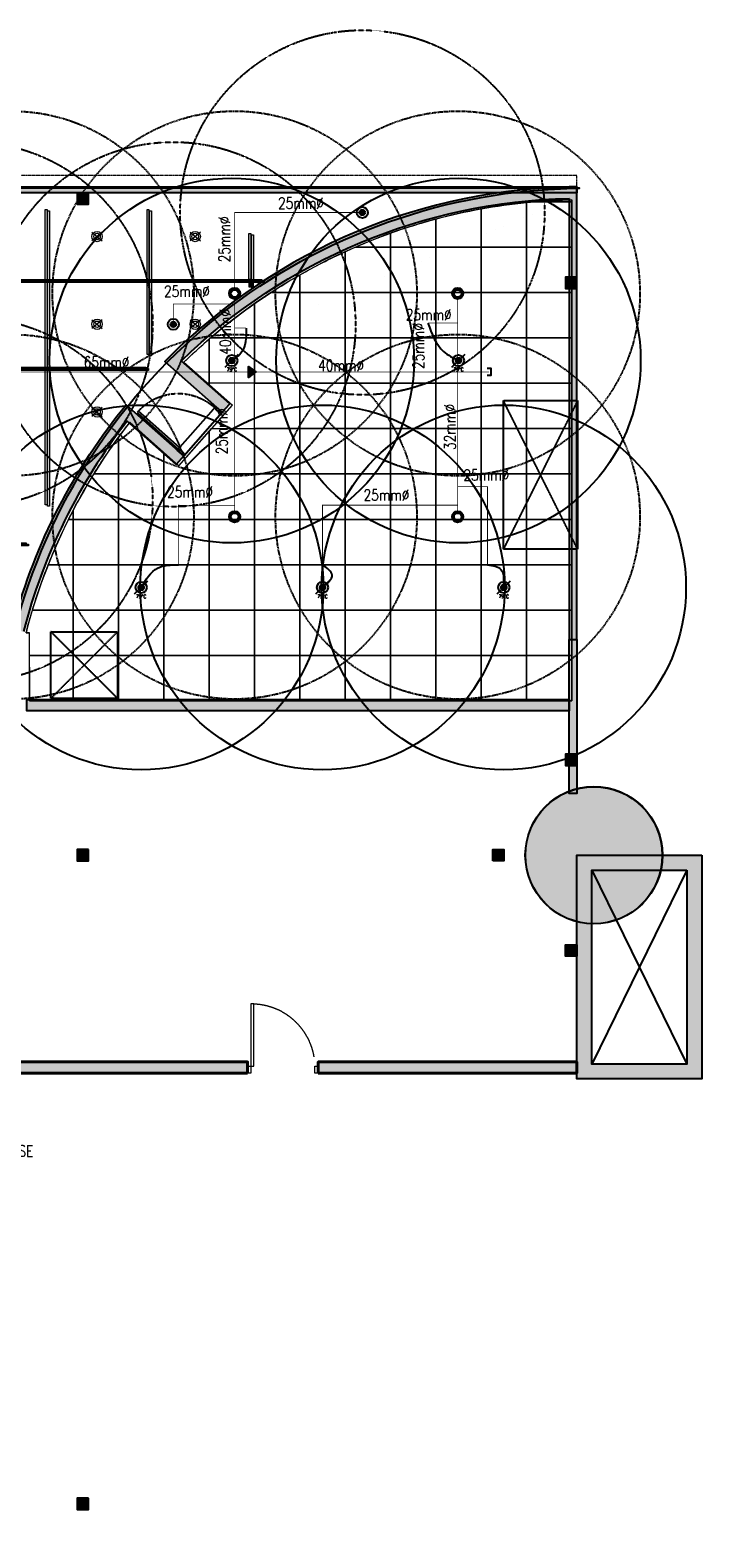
# Model space of a CAD drawing. Header units: millimetres. Extents: x -2073 to 35483, y -49920 to 11085.
# Tile 69 of 70: x 13464 to 22498, y -9172 to 11085. Entities that reach past the tile are written whole.
import ezdxf

# ---------------------------------------------------------------- set-up
doc = ezdxf.new("R2010")
doc.units = ezdxf.units.MM
for name, pattern in [('( Dashed )', [0.75, 0.5, -0.25]), ('DASHED', [19.05, 12.7, -6.35]), ('HIDDEN', [0.375, 0.25, -0.125])]:
    doc.linetypes.add(name, pattern=pattern)
for name, color, linetype in [('0-MSC-MCP', 3, 'Continuous'), ('00 Grey Dimension', 8, 'Continuous'), ('ACMV-MEPF_General Text', 7, 'Continuous'), ('Doors', 14, 'Continuous'), ('FIRE-SPKLR-TEXT', 7, 'Continuous'), ('Flooring', 8, 'Continuous')]:
    doc.layers.add(name, color=color, linetype=linetype)
for name, color, linetype, lineweight in [('00 Structural', 2, 'Continuous', 25), ('01 Doors', 14, 'Continuous', 25), ('02 Furniture', 14, 'Continuous', 25), ('02_Elevation 00', 8, 'Continuous', 9), ('A-DOOR', 1, 'Continuous', 13), ('Ceiling', 14, 'Continuous', 9), ('E Celing Lighting', 5, 'DASHED', 5), ('Furniture', 14, 'Continuous', 9), ('Grey', 8, 'Continuous', 9), ('LEVEL-F-OVERALL LAYOUT$0$A-FLOR-HRAL', 251, 'Continuous', 13), ('MEP_Lighting (Walls)', 160, 'Continuous', 15), ('WALL', 7, 'Continuous', 40)]:
    doc.layers.add(name, color=color, linetype=linetype, lineweight=lineweight)
doc.layers.add('03 Partition', color=7, linetype='Continuous', lineweight=25, true_color=0x2776bb)
for name, color, linetype, true_color in [('Exhaut Hoods', 30, 'Continuous', 0xff7f00), ('FIRE-SPKLR-EQP', 1, 'Continuous', 0xff0000), ('FIRE-SPKLR-EQP-MPA-12SM-C', 2, 'HIDDEN', 0xffff00), ('FIRE-SPKLR-PIPE', 1, 'Continuous', 0xff0000), ('MEPF_Fire Protection - Sprinklers', 1, 'Continuous', 0xff0000), ('RCP LAYOUT', 9, 'Continuous', 0x808080), ('UPRIGHT SPRINKLER EQP', 1, 'Continuous', 0xff0000)]:
    doc.layers.add(name, color=color, linetype=linetype, true_color=true_color)
doc.styles.get("Standard").update_dxf_attribs({"font": 'arial.ttf', "width": 0.8})
doc.linetypes.add('TRACKS', pattern='A,0.15,[130,ltypeshp.shx,S=0.25,R=0,X=0,Y=0],0.15', length=0.3)

# ---------------------------------------------------------------- blocks, each defined once
blk = doc.blocks.new('SPKLR-EQP-PENDENT-68C')
at = {"layer": 'FIRE-SPKLR-EQP'}
h = blk.add_hatch(color=256, dxfattribs=at)
h.dxf.hatch_style = 1
h.paths.add_polyline_path([(37.5, 0, 1), (-37.5, 0, 1)])
for radius in [75, 37.5]:
    blk.add_circle((0, 0), radius, dxfattribs=at)
at = {"layer": 'FIRE-SPKLR-EQP-MPA-12SM-C'}
blk.add_circle((0, 0), 2450, dxfattribs=at)
blk = doc.blocks.new('UPRIGHT SPRINKLER')
at = {"layer": 'FIRE-SPKLR-EQP'}
h = blk.add_hatch(color=256, dxfattribs=at)
h.dxf.hatch_style = 1
h.paths.add_polyline_path([(-76, 0, 1), (74, 0, 1)])
h.paths.add_polyline_path([(50, 0, -1), (-50, 0, -1)], flags=16)
for centre, radius in [((-1, 0), 75), ((0, 0), 50)]:
    blk.add_circle(centre, radius, dxfattribs=at)
at = {"layer": 'FIRE-SPKLR-EQP-MPA-12SM-C', "linetype": 'DASHED'}
blk.add_circle((0, 0), 2450, dxfattribs=at)
blk = doc.blocks.new('SPKLR-EQP-PENDENT-93C')
at = {"layer": 'FIRE-SPKLR-EQP'}
h = blk.add_hatch(color=256, dxfattribs=at)
h.dxf.hatch_style = 1
h.paths.add_polyline_path([(38, 0, 1), (-38, 0, 1)])
blk.add_line((-88, -88), (88, 88), dxfattribs=at)
for radius in [75, 37.5]:
    blk.add_circle((0, 0), radius, dxfattribs=at)
at = {"layer": 'FIRE-SPKLR-EQP-MPA-12SM-C', "linetype": 'ByBlock'}
blk.add_circle((0, 0), 2450, dxfattribs=at)
at = {"layer": 'FIRE-SPKLR-EQP', "insert": (0, -120), "char_height": 50, "attachment_point": 5}
blk.add_mtext_dynamic_manual_height_columns('\\pxqc;{\\Fromans|c0;79%%DC}', width=160.02, gutter_width=3325, heights=[0], dxfattribs=at)
blk = doc.blocks.new('REDUCER1')
at = {"layer": 'MEPF_Fire Protection - Sprinklers'}
h = blk.add_hatch(dxfattribs=at)
h.set_pattern_fill('ANSI31', color=256)
h.set_pattern_definition([(45, (4131.66162, -524.31363), (-0.0883883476, 0.0883883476), [])])
h.paths.add_polyline_path([(-33, -75), (67, 0), (-33, 75)])
blk.add_lwpolyline([(-33, 75), (67, 0), (-33, -75), (-33, 75)], dxfattribs=at)
blk = doc.blocks.new('tsf H external wall')
at = {"layer": '0-MSC-MCP', "ltscale": 0.25, "true_color": 0x808080}
h = blk.add_hatch(color=8, dxfattribs=at)
h.dxf.hatch_style = 1
h.paths.add_polyline_path([(1716442.64, -78125.1), (1716442.64, -78685.26), (1716439.64, -78685.26), (1716439.64, -78125.1)])
at = {"layer": '03 Partition', "color": 8, "ltscale": 0.25, "true_color": 0x808080}
blk.add_line((1716442.64, -78188.42), (1716442.64, -78685.26), dxfattribs=at)
blk.add_lwpolyline([(1715797.19, -77864.05), (1715891.12, -77864.05)], dxfattribs=at)
blk.add_lwpolyline([(1716285.81, -77864.05), (1716384.23, -77864.05, -0.432885), (1716442.64, -77923.15), (1716442.64, -78006.87)], format="xyb", dxfattribs=at)
blk.add_lwpolyline([(1716442.64, -78125.1), (1716442.64, -78685.26), (1716439.64, -78685.26), (1716439.64, -78125.1)], close=True, dxfattribs=at)
blk = doc.blocks.new('hbauiarhg')
at = {"transparency": 33554687}
h = blk.add_hatch(color=208, dxfattribs=at)
h.dxf.hatch_style = 1
h.paths.add_polyline_path([(973.13, 1344.16), (974.13, 1344.16), (974.13, 1302.08), (973.13, 1302.08)])
at = {"layer": '02_Elevation 00', "ltscale": 25}
blk.add_lwpolyline([(973.13, 1344.16), (974.13, 1344.16), (974.13, 1302.08), (973.13, 1302.08)], close=True, dxfattribs=at)
at = {"layer": 'Grey', "linetype": '( Dashed )', "ltscale": 0.2}
blk.add_arc((974.13, 1344.16), 42.08, 180, 270, dxfattribs=at)
blk = doc.blocks.new('cut elements')
at = {"ltscale": 0.25, "true_color": 0x808080}
h = blk.add_hatch(color=8, dxfattribs=at)
h.dxf.hatch_style = 1
h.paths.add_polyline_path([(329.2, 43.54, 1), (254.79, 43.54, 1)])
h.paths.add_polyline_path([(255.79, 43.54, -1), (328.2, 43.54, -1)], flags=16)
h = blk.add_hatch(color=8, dxfattribs=at)
h.dxf.hatch_style = 1
h.paths.add_polyline_path([(0, 51.21), (-63.09, 51.21), (-63.09, 0), (0, 0)])
h.paths.add_polyline_path([(-7.89, 43.32), (-55.2, 43.32), (-55.2, 7.89), (-7.89, 7.89)], flags=16)
h.paths.add_polyline_path([(255.79, 43.54, 1), (328.2, 43.54, 1)])
h = blk.add_hatch(color=8, dxfattribs=at)
h.dxf.hatch_style = 1
h.paths.add_polyline_path([(335.96, -279.16), (410.36, -279.16), (410.36, -354.96), (292, -354.96), (292, -279.16), (305.96, -279.16), (305.96, -287.12), (299.96, -287.12), (299.96, -347), (402.4, -347), (402.4, -287.12), (335.96, -287.12)])
h = blk.add_hatch(color=8, dxfattribs=at)
h.dxf.hatch_style = 1
h.paths.add_polyline_path([(327.77, -370.68, 1), (255.45, -370.68, 1)])
h = blk.add_hatch(color=8, dxfattribs=at)
h.dxf.hatch_style = 1
h.paths.add_polyline_path([(292, -412.83), (292, -386.46), (410.36, -386.46), (410.36, -476.83), (292, -476.83), (292, -454.83), (299.89, -454.83), (299.89, -468.94), (402.47, -468.94), (402.47, -394.35), (299.89, -394.35), (299.89, -412.83)])
h = blk.add_hatch(color=8, dxfattribs=at)
h.dxf.hatch_style = 1
h.paths.add_polyline_path([(328.23, -785.03, 1), (255.76, -785.03, 1)])
h = blk.add_hatch(color=8, dxfattribs=at)
h.dxf.hatch_style = 1
h.paths.add_polyline_path([(292, -776), (173.63, -776), (173.63, -842.21), (292, -842.21)])
h.paths.add_polyline_path([(284.1, -783.9), (181.52, -783.9), (181.52, -834.32), (284.1, -834.32)], flags=16)
at = {"color": 8, "ltscale": 0.25, "true_color": 0x808080}
for p, q in [((-55.2, 43.32), (-7.89, 7.89)), ((-7.89, 43.32), (-55.2, 7.89)), ((299.96, -287.12), (402.4, -347)), ((402.4, -287.12), (299.96, -347)), ((402.47, -468.94), (299.89, -394.35)), ((300.03, -468.94), (402.47, -394.35)), ((284.1, -834.32), (181.52, -783.9)), ((284.1, -783.9), (181.52, -834.32))]:
    blk.add_line(p, q, dxfattribs=at)
at = {"layer": '00 Structural', "color": 8, "ltscale": 0.25, "true_color": 0x808080}
for points in [[(0, 0), (-63.09, 0), (-63.09, 51.21), (0, 51.21)], [(-7.89, 7.89), (-55.2, 7.89), (-55.2, 43.32), (-7.89, 43.32)], [(335.96, -279.16), (410.36, -279.16), (410.36, -354.96), (292, -354.96), (292, -279.16), (305.96, -279.16), (305.96, -287.12), (299.96, -287.12), (299.96, -347), (402.4, -347), (402.4, -287.12), (335.96, -287.12)], [(292, -412.83), (292, -386.46), (410.36, -386.46), (410.36, -476.83), (292, -476.83), (292, -454.83), (299.89, -454.83), (299.89, -468.94), (402.47, -468.94), (402.47, -394.35), (299.89, -394.35), (299.89, -412.83)], [(292, -842.21), (173.63, -842.21), (173.63, -776), (292, -776)], [(284.1, -834.32), (181.52, -834.32), (181.52, -783.9), (284.1, -783.9)]]:
    blk.add_lwpolyline(points, close=True, dxfattribs=at)
for centre, radius in [((292, 43.54), 37.21), ((292, 43.54), 36.21), ((291.61, -370.68), 36.16), ((292, -785.03), 36.24)]:
    blk.add_circle(centre, radius, dxfattribs=at)
at = {"layer": 'Grey', "color": 8, "true_color": 0x808080}
for p, xscale, yscale, zscale, rotation in [((1000.39, 671.1), 0.7128722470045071, 0.7128722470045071, 0.7128722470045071, 180), ((-1042.12, -1385.03), -0.9980211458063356, 0.9980211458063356, 0.9980211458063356, 270)]:
    blk.add_blockref('hbauiarhg', p, dxfattribs=dict(at, xscale=xscale, yscale=yscale, zscale=zscale, rotation=rotation))
blk = doc.blocks.new('Regular-door')
at = {"layer": 'A-DOOR', "color": 8, "true_color": 0x808080}
for p, q in [((-0.04, 0.899), (0, 0.899)), ((-0.04, 0), (-0.04, 0.899)), ((0, 0.899), (0, -0.1)), ((-0.92, 0), (-0.97, 0)), ((-0.97, 0), (-0.97, -0.1)), ((-0.92, -0.1), (-0.92, 0)), ((0.05, 0), (-0.04, 0)), ((0.05, -0.1), (0.05, 0)), ((-0.97, -0.1), (-0.92, -0.1)), ((0, -0.1), (0.05, -0.1))]:
    blk.add_line(p, q, dxfattribs=at)
at = {"layer": 'A-DOOR', "color": 8, "linetype": 'HIDDEN', "ltscale": 5, "true_color": 0x808080}
blk.add_arc((-0.003, -0.017), 0.917, 92.3179, 178.922, dxfattribs=at)
blk = doc.blocks.new('r4ttwt')
at = {"ltscale": 0.25, "true_color": 0x808080}
h = blk.add_hatch(color=8, dxfattribs=at)
h.dxf.hatch_style = 1
h.paths.add_polyline_path([(1719056.19, -78824.99), (1719056.19, -78750.59), (1719131.98, -78750.59), (1719131.98, -78868.95), (1719056.19, -78868.95), (1719056.19, -78854.99), (1719064.15, -78854.99), (1719064.15, -78860.99), (1719124.02, -78860.99), (1719124.02, -78758.55), (1719064.15, -78758.55), (1719064.15, -78824.99)])
h = blk.add_hatch(color=8, dxfattribs=at)
h.dxf.hatch_style = 1
h.paths.add_polyline_path([(1719189.86, -78868.95), (1719163.49, -78868.95), (1719163.49, -78750.59), (1719253.86, -78750.59), (1719253.86, -78868.95), (1719231.86, -78868.95), (1719231.86, -78861.06), (1719245.97, -78861.06), (1719245.97, -78758.48), (1719171.38, -78758.48), (1719171.38, -78861.06), (1719189.86, -78861.06)])
h = blk.add_hatch(color=8, dxfattribs=at)
h.dxf.hatch_style = 1
h.paths.add_polyline_path([(1718733.48, -78831.75, 1), (1718733.48, -78906.16, 1)])
h.paths.add_polyline_path([(1718733.48, -78905.16, -1), (1718733.48, -78832.75, -1)], flags=16)
h = blk.add_hatch(color=8, dxfattribs=at)
h.dxf.hatch_style = 1
h.paths.add_polyline_path([(1718725.82, -79160.95), (1718725.82, -79224.04), (1718777.03, -79224.04), (1718777.03, -79160.95)])
h.paths.add_polyline_path([(1718733.71, -79168.84), (1718733.71, -79216.15), (1718769.14, -79216.15), (1718769.14, -79168.84)], flags=16)
h.paths.add_polyline_path([(1718769.69, -78868.95, 1), (1718697.28, -78868.95, 1)])
h = blk.add_hatch(color=8, dxfattribs=at)
h.dxf.hatch_style = 1
h.paths.add_polyline_path([(1719183.86, -78869.34, 1), (1719111.54, -78869.34, 1)])
h = blk.add_hatch(color=8, dxfattribs=at)
h.dxf.hatch_style = 1
h.paths.add_polyline_path([(1719525.82, -78868.95, 1), (1719598.29, -78868.95, 1)])
h = blk.add_hatch(color=8, dxfattribs=at)
h.dxf.hatch_style = 1
h.paths.add_polyline_path([(1719553.03, -78868.95), (1719553.03, -78987.31), (1719619.24, -78987.31), (1719619.24, -78868.95)])
h.paths.add_polyline_path([(1719560.92, -78876.84), (1719560.92, -78979.42), (1719611.35, -78979.42), (1719611.35, -78876.84)], flags=16)
at = {"color": 8, "ltscale": 0.25, "true_color": 0x808080}
for p, q in [((1719064.15, -78860.99), (1719124.02, -78758.55)), ((1719064.15, -78758.55), (1719124.02, -78860.99)), ((1719245.97, -78860.92), (1719171.38, -78758.48)), ((1719245.97, -78758.48), (1719171.38, -78861.06)), ((1719611.35, -78876.84), (1719560.92, -78979.42)), ((1719560.92, -78876.84), (1719611.35, -78979.42)), ((1718733.71, -79216.15), (1718769.14, -79168.84)), ((1718733.71, -79168.84), (1718769.14, -79216.15))]:
    blk.add_line(p, q, dxfattribs=at)
at = {"layer": '00 Structural', "color": 8, "ltscale": 0.25, "true_color": 0x808080}
for points in [[(1719056.19, -78824.99), (1719056.19, -78750.59), (1719131.98, -78750.59), (1719131.98, -78868.95), (1719056.19, -78868.95), (1719056.19, -78854.99), (1719064.15, -78854.99), (1719064.15, -78860.99), (1719124.02, -78860.99), (1719124.02, -78758.55), (1719064.15, -78758.55), (1719064.15, -78824.99)], [(1719189.86, -78868.95), (1719163.49, -78868.95), (1719163.49, -78750.59), (1719253.86, -78750.59), (1719253.86, -78868.95), (1719231.86, -78868.95), (1719231.86, -78861.06), (1719245.97, -78861.06), (1719245.97, -78758.48), (1719171.38, -78758.48), (1719171.38, -78861.06), (1719189.86, -78861.06)], [(1719619.24, -78868.95), (1719619.24, -78987.31), (1719553.03, -78987.31), (1719553.03, -78868.95)], [(1719611.35, -78876.84), (1719611.35, -78979.42), (1719560.92, -78979.42), (1719560.92, -78876.84)], [(1718777.03, -79160.95), (1718777.03, -79224.04), (1718725.82, -79224.04), (1718725.82, -79160.95)], [(1718769.14, -79168.84), (1718769.14, -79216.15), (1718733.71, -79216.15), (1718733.71, -79168.84)]]:
    blk.add_lwpolyline(points, close=True, dxfattribs=at)
for centre, radius in [((1718733.48, -78868.95), 37.21), ((1718733.48, -78868.95), 36.21), ((1719147.7, -78869.34), 36.16), ((1719562.06, -78868.95), 36.24)]:
    blk.add_circle(centre, radius, dxfattribs=at)
at = {"layer": '02 Furniture', "color": 8, "ltscale": 0.25, "true_color": 0x808080}
blk.add_lwpolyline([(1719056.19, -78770.59), (1719056.19, -78818.99), (1719038.19, -78818.99), (1719038.19, -78770.59)], close=True, dxfattribs=at)
for points in [[(1719183.86, -78868.95, -1.010764), (1719111.54, -78868.95), (1719056.19, -78868.95), (1719056.19, -78886.95), (1719096.48, -78886.95)], [(1719096.48, -78886.95, 0.536793), (1719183.86, -78909.66), (1719183.86, -78868.95)]]:
    blk.add_lwpolyline(points, format="xyb", dxfattribs=at)
at = {"layer": 'Grey', "color": 8, "ltscale": 0.25, "true_color": 0x808080}
for points in [[(1719056.19, -78750.59), (1718972.19, -78750.59, 0.414214), (1718930.19, -78792.59), (1718930.19, -78942.16, 0.414214), (1718972.19, -78984.16), (1719153.84, -78984.16), (1719153.84, -78966.16), (1718972.19, -78966.16, -0.414214), (1718948.19, -78942.16), (1718948.19, -78792.59, -0.414214), (1718972.19, -78768.59), (1719056.19, -78768.59)], [(1719183.86, -78966.16), (1719183.86, -78950.16), (1718972.19, -78950.16, -0.414214), (1718964.19, -78942.16), (1718964.19, -78792.59, -0.414214), (1718972.19, -78784.59), (1719008.19, -78784.59), (1719008.19, -78768.59), (1718972.19, -78768.59, 0.414214), (1718948.19, -78792.59), (1718948.19, -78942.16, 0.414214), (1718972.19, -78966.16)]]:
    blk.add_lwpolyline(points, format="xyb", close=True, dxfattribs=at)
at = {"layer": 'Grey', "color": 8, "linetype": '( Dashed )', "ltscale": 0.2, "true_color": 0x808080}
blk.add_lwpolyline([(1719056.19, -78766.59), (1718971.19, -78766.59, 0.414214), (1718946.19, -78791.59), (1718946.19, -78943.16, 0.414214), (1718971.19, -78968.16), (1719153.84, -78968.16), (1719153.84, -78974.16), (1718971.19, -78974.16, -0.414214), (1718940.19, -78943.16), (1718940.19, -78791.59, -0.414214), (1718971.19, -78760.59), (1719056.19, -78760.59)], format="xyb", close=True, dxfattribs=at)
at = {"layer": 'Grey', "color": 8, "ltscale": 0.25, "true_color": 0x808080}
for points in [[(1718948.19, -78884.95), (1718945.19, -78884.95, -0.414214), (1718944.19, -78883.95), (1718944.19, -78847.95, -0.414214), (1718945.19, -78846.95), (1718948.19, -78846.95)], [(1718948.19, -78884.45), (1718945.69, -78884.45, -0.414214), (1718944.69, -78883.45), (1718944.69, -78848.45, -0.414214), (1718945.69, -78847.45), (1718948.19, -78847.45)]]:
    blk.add_lwpolyline(points, format="xyb", dxfattribs=at)
at = {"layer": 'Grey', "color": 8, "linetype": '( Dashed )', "ltscale": 0.2, "true_color": 0x808080}
blk.add_lwpolyline([(1719153.84, -78966.16), (1719183.84, -78975.16), (1719153.84, -78984.16)], dxfattribs=at)
at = {"layer": 'Grey', "color": 8, "ltscale": 0.25, "true_color": 0x808080}
blk.add_lwpolyline([(1719183.84, -78966.16), (1719153.84, -78966.16), (1719153.84, -78984.16), (1719183.84, -78984.16)], close=True, dxfattribs=at)
for centre in [(1718944.44, -78853.95), (1718944.44, -78859.95), (1718944.44, -78865.95), (1718944.44, -78871.95), (1718944.44, -78877.95)]:
    blk.add_circle(centre, 0.5, dxfattribs=at)
at = {"layer": 'Grey', "color": 8, "true_color": 0x808080, "xscale": 0.7128722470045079, "yscale": 0.7128722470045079, "zscale": 0.7128722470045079, "rotation": 270}
blk.add_blockref('hbauiarhg', (1718105.93, -78160.56), dxfattribs=at)
at = {"layer": 'Grey', "color": 8, "true_color": 0x808080, "xscale": -0.9980211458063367, "yscale": 0.9980211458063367, "zscale": 0.9980211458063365}
blk.add_blockref('hbauiarhg', (1720162.06, -80203.06), dxfattribs=at)
blk = doc.blocks.new('COR_00$0$$1200_clear')
at = {"ltscale": 0.25, "true_color": 0x808080}
h = blk.add_hatch(color=8, dxfattribs=at)
h.dxf.hatch_style = 1
h.paths.add_polyline_path([(-597, -87), (-562, -87), (-562, -39), (-547, -39), (-547, 65), (-562, 65), (-562, 113), (-597, 113)])
h.paths.add_polyline_path([(747, -87), (712, -87), (712, -39), (697, -39), (697, 65), (712, 65), (712, 113), (747, 113)])
h.paths.add_polyline_path([(-562, -1354), (-562, -87), (-517, -87), (-517, -1354)])
at = {"layer": '01 Doors', "color": 8, "true_color": 0x808080}
for points in [[(-597, -87), (-562, -87), (-562, -39), (-547, -39), (-547, 65), (-562, 65), (-562, 113), (-597, 113)], [(-597, 113), (747, 113), (747, -87), (-597, -87)], [(747, -87), (712, -87), (712, -39), (697, -39), (697, 65), (712, 65), (712, 113), (747, 113)], [(-562, -1354), (-562, -87), (-517, -87), (-517, -1354)]]:
    blk.add_lwpolyline(points, close=True, dxfattribs=at)
at = {"layer": '01 Doors', "color": 8, "linetype": 'DASHED', "ltscale": 0.1, "true_color": 0x808080}
blk.add_arc((-537, -106), 1249, 270.9398, 0.8505, dxfattribs=at)
blk = doc.blocks.new('plnnnn')
at = {"ltscale": 0.25, "true_color": 0x808080}
h = blk.add_hatch(color=8, dxfattribs=at)
h.dxf.hatch_style = 1
edge = h.paths.add_edge_path()
edge.add_line((1723862.99, -77684.45), (1723858.48, -77680.46))
edge.add_arc((1724099.38, -77873.24), 308.54, 141.32998, 165.79345)
edge.add_line((1723800.27, -77797.52), (1723806.46, -77797.52))
edge.add_arc((1724098.25, -77872.74), 301.33, 141.32888, 165.54519, ccw=False)
edge = h.paths.add_edge_path()
edge.add_line((1723883.87, -77652.07), (1723888.37, -77656.08))
edge.add_arc((1724101.74, -77871.96), 303.53, 91.19276, 134.66521, ccw=False)
edge.add_line((1724095.42, -77568.49), (1724095.42, -77562.49))
edge.add_arc((1724101.47, -77871.37), 308.94, 91.12089, 134.77697)
h = blk.add_hatch(color=8, dxfattribs=at)
h.dxf.hatch_style = 1
h.paths.add_polyline_path([(1724095.42, -77798.69), (1724095.42, -77801.81), (1724099.42, -77801.81), (1724099.42, -77562.43), (1724095.42, -77562.43), (1724095.42, -77795.79)])
h = blk.add_hatch(color=8, dxfattribs=at)
h.dxf.hatch_style = 1
h.paths.add_polyline_path([(1723885.43, -77650.31), (1723881.32, -77654.68), (1723911.72, -77681.61), (1723915.7, -77677.11)])
h.paths.add_polyline_path([(1723858.48, -77680.46), (1723860.75, -77677.62), (1723891.29, -77704.68), (1723888.88, -77707.39)])
h = blk.add_hatch(color=8, dxfattribs=at)
h.dxf.hatch_style = 1
h.paths.add_polyline_path([(1723860.75, -77677.62), (1723857, -77682.32), (1723887.31, -77709.17), (1723891.29, -77704.68)])
h = blk.add_hatch(color=8, dxfattribs=at)
h.dxf.hatch_style = 1
h.paths.add_polyline_path([(1724095.42, -77801.81), (1724099.42, -77801.81), (1724099.42, -77883.19), (1724095.42, -77883.19)])
h = blk.add_hatch(color=8, dxfattribs=at)
h.dxf.hatch_style = 1
h.paths.add_polyline_path([(1723808.26, -77833.54), (1723808.26, -77839.45), (1724095.42, -77839.45), (1724095.42, -77833.54)])
h = blk.add_hatch(color=8, dxfattribs=at)
h.dxf.hatch_style = 1
h.paths.add_polyline_path([(1723736.27, -78025.19), (1723736.27, -78031.09), (1723925.07, -78031.09), (1723925.07, -78025.19)])
h = blk.add_hatch(color=8, dxfattribs=at)
h.dxf.hatch_style = 1
h.paths.add_polyline_path([(1724099.42, -78031.09), (1724099.42, -78025.19), (1723962.48, -78025.19), (1723962.48, -78031.09)])
at = {"layer": '00 Structural', "color": 8, "ltscale": 0.25, "true_color": 0x808080}
for points in [[(1724099.44, -77562.43, 0.196127), (1723883.86, -77652.08), (1723881.32, -77654.68), (1723911.72, -77681.61), (1723915.7, -77677.11), (1723889.95, -77654.31)], [(1723890.07, -77654.42, -0.189964), (1724095.42, -77568.49)], [(1724099.42, -77568.43, -0.00006), (1724099.5, -77568.43)], [(1723800.27, -77797.52, -0.107149), (1723858.48, -77680.46)], [(1723858.48, -77680.46), (1723860.75, -77677.62), (1723891.29, -77704.68), (1723887.31, -77709.17), (1723861.42, -77686.23, 0.103018), (1723806.46, -77797.52)]]:
    blk.add_lwpolyline(points, format="xyb", dxfattribs=at)
for points in [[(1724099.42, -77801.81), (1724099.42, -77562.43), (1724095.42, -77562.43), (1724095.42, -77562.49)], [(1724095.42, -77568.49), (1724095.42, -77801.81)], [(1723736.27, -78031.09), (1723736.27, -77921.88), (1723730.27, -77921.88), (1723730.27, -78031.09), (1723925.07, -78031.09)], [(1723962.48, -78031.1), (1724099.42, -78031.1), (1724099.42, -78025.1)]]:
    blk.add_lwpolyline(points, dxfattribs=at)
for points in [[(1724095.42, -77801.81), (1724099.42, -77801.81), (1724099.42, -77883.19), (1724095.42, -77883.19)], [(1723808.26, -77833.54), (1724095.42, -77833.54), (1724095.42, -77839.45), (1723808.26, -77839.45)]]:
    blk.add_lwpolyline(points, close=True, dxfattribs=at)
at = {"layer": 'WALL', "color": 8, "true_color": 0x808080}
for points in [[(1723925.07, -78031.09), (1723925.07, -78025.19), (1723736.27, -78025.19), (1723736.27, -78031.09)], [(1723962.48, -78031.09), (1723962.48, -78025.19), (1724099.42, -78025.19), (1724099.42, -78031.09)]]:
    blk.add_lwpolyline(points, close=True, dxfattribs=at)
at = {"color": 8, "true_color": 0x808080}
blk.add_blockref('r4ttwt', (4546.39, 953.06), dxfattribs=at)
at = {"layer": '00 Structural', "color": 8, "true_color": 0x808080, "rotation": 90}
blk.add_blockref('cut elements', (1723323.42, -78207.88), dxfattribs=at)
blk.add_blockref('cut elements', (1723323.42, -78207.88), dxfattribs=at)
at = {"layer": '02 Furniture', "color": 8, "true_color": 0x808080, "rotation": 90}
blk.add_blockref('tsf H external wall', (1645414.16, -1794005.07), dxfattribs=at)
at = {"layer": 'A-DOOR', "color": 8, "linetype": 'Continuous', "ltscale": 0.1, "true_color": 0x808080, "xscale": -36.66821059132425, "yscale": 36.66821059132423, "zscale": 36.66821059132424, "rotation": 8.893908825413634e-05}
blk.add_blockref('Regular-door', (1723926.91, -78027.43), dxfattribs=at)
at = {"layer": 'Doors', "color": 8, "true_color": 0x808080, "xscale": -0.02293775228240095, "yscale": 0.02293775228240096, "zscale": 0.02293775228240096, "rotation": 228.4599999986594}
blk.add_blockref('COR_00$0$$1200_clear', (1723898.42, -77692.71), dxfattribs=at)
blk = doc.blocks.new('usyer')
at = {"layer": 'Ceiling', "ltscale": 0.25, "true_color": 0x808080}
h = blk.add_hatch(color=8, dxfattribs=at)
h.dxf.hatch_style = 1
h.paths.add_polyline_path([(1722485.41, -78524.44), (1722486.41, -78524.44), (1722486.41, -78738.53), (1722485.41, -78738.53)])
h = blk.add_hatch(color=8, dxfattribs=at)
h.dxf.hatch_style = 1
h.paths.add_polyline_path([(1722701.24, -78524.44), (1722702.24, -78524.44), (1722702.24, -78680.6), (1722701.24, -78680.6)])
h = blk.add_hatch(color=8, dxfattribs=at)
h.dxf.hatch_style = 1
h.paths.add_polyline_path([(1722755.2, -78524.44), (1722756.2, -78524.44), (1722756.2, -78601.08), (1722755.2, -78601.08)])
h = blk.add_hatch(color=8, dxfattribs=at)
h.dxf.hatch_style = 1
h.paths.add_polyline_path([(1722647.28, -78530.36), (1722648.28, -78530.36), (1722648.28, -78738.53), (1722647.28, -78738.53)])
h = blk.add_hatch(color=8, dxfattribs=at)
h.dxf.hatch_style = 1
h.paths.add_polyline_path([(1722539.36, -78539.3), (1722540.36, -78539.3), (1722540.36, -78738.53), (1722539.36, -78738.53)])
h = blk.add_hatch(color=8, dxfattribs=at)
h.dxf.hatch_style = 1
h.paths.add_polyline_path([(1722809.15, -78537.14), (1722810.15, -78537.14), (1722810.15, -78561.36), (1722809.15, -78561.36)])
h = blk.add_hatch(color=8, dxfattribs=at)
h.dxf.hatch_style = 1
h.paths.add_polyline_path([(1722815.9, -78561.36), (1722815.9, -78562.36), (1722462.98, -78562.36), (1722462.98, -78561.36)])
h = blk.add_hatch(color=8, dxfattribs=at)
h.dxf.hatch_style = 1
h.paths.add_polyline_path([(1722809.15, -78565.31), (1722810.15, -78565.31), (1722810.15, -78562.36), (1722809.15, -78562.36)])
h = blk.add_hatch(color=8, dxfattribs=at)
h.dxf.hatch_style = 1
h.paths.add_polyline_path([(1722593.32, -78589.34), (1722594.32, -78589.34), (1722594.32, -78738.53), (1722593.32, -78738.53)])
h = blk.add_hatch(color=8, dxfattribs=at)
h.dxf.hatch_style = 1
h.paths.add_polyline_path([(1722754.59, -78607.78), (1722754.59, -78608.78), (1722518.43, -78608.78), (1722518.43, -78607.78)])
h = blk.add_hatch(color=8, dxfattribs=at)
h.dxf.hatch_style = 1
h.paths.add_polyline_path([(1722669.91, -78654.19), (1722669.91, -78655.19), (1722471.32, -78655.19), (1722471.32, -78654.19)])
h = blk.add_hatch(color=8, dxfattribs=at)
h.dxf.hatch_style = 1
h.paths.add_polyline_path([(1722691.14, -78700.61), (1722691.14, -78701.61), (1722461.08, -78701.61), (1722461.08, -78700.61)])
at = {"layer": 'Ceiling', "color": 8, "ltscale": 0.25, "true_color": 0x808080}
for points in [[(1722485.41, -78524.44), (1722486.41, -78524.44), (1722486.41, -78738.53), (1722485.41, -78738.53)], [(1722701.24, -78524.44), (1722702.24, -78524.44), (1722702.24, -78680.6), (1722701.24, -78680.6)], [(1722755.2, -78524.44), (1722756.2, -78524.44), (1722756.2, -78601.08), (1722755.2, -78601.08)], [(1722647.28, -78530.36), (1722648.28, -78530.36), (1722648.28, -78738.53), (1722647.28, -78738.53)], [(1722539.36, -78539.3), (1722540.36, -78539.3), (1722540.36, -78738.53), (1722539.36, -78738.53)], [(1722809.15, -78537.14), (1722810.15, -78537.14), (1722810.15, -78561.36), (1722809.15, -78561.36)], [(1722815.9, -78561.36), (1722815.9, -78562.36), (1722462.98, -78562.36), (1722462.98, -78561.36)], [(1722809.15, -78565.31), (1722810.15, -78565.31), (1722810.15, -78562.36), (1722809.15, -78562.36)], [(1722593.32, -78589.34), (1722594.32, -78589.34), (1722594.32, -78738.53), (1722593.32, -78738.53)], [(1722754.59, -78607.78), (1722754.59, -78608.78), (1722518.43, -78608.78), (1722518.43, -78607.78)], [(1722669.91, -78654.19), (1722669.91, -78655.19), (1722471.32, -78655.19), (1722471.32, -78654.19)], [(1722691.14, -78700.61), (1722691.14, -78701.61), (1722461.08, -78701.61), (1722461.08, -78700.61)]]:
    blk.add_lwpolyline(points, close=True, dxfattribs=at)
blk = doc.blocks.new('kinsegryumj')
at = {"layer": 'MEP_Lighting (Walls)', "color": 8, "true_color": 0x808080}
for p, q in [((1724668.3, -80218.77), (1724673.75, -80223.42)), ((1724673.75, -80218.77), (1724668.3, -80223.42))]:
    blk.add_line(p, q, dxfattribs=at)
for radius in [2.74, 1.71]:
    blk.add_circle((1724671.03, -80221.09), radius, dxfattribs=at)
blk = doc.blocks.new('vbiig4')
at = {"layer": 'E Celing Lighting'}
for p in [(-2202.23, 1682.41), (-2158.14, 1682.41), (-2104.19, 1682.41), (-2050.23, 1682.41), (-1996.27, 1682.41), (-1942.31, 1682.41), (-1890.35, 1682.41), (-2202.23, 1636.03), (-2158.14, 1636.03), (-2104.19, 1636.03), (-2050.23, 1636.03), (-1996.27, 1636.03), (-1942.31, 1636.03), (-1890.35, 1636.03), (-2202.23, 1589.64), (-2158.14, 1589.64), (-2104.19, 1589.64), (-2050.23, 1589.64), (-1996.27, 1589.64), (-1942.31, 1589.64), (-2202.23, 1543.19), (-2158.14, 1543.19), (-2104.19, 1543.19), (-2050.23, 1543.19), (-1996.27, 1543.19), (-2202.23, 1502.33), (-2158.14, 1502.33), (-2104.19, 1502.33), (-2050.23, 1502.33), (-1996.27, 1502.33)]:
    blk.add_blockref('kinsegryumj', p, dxfattribs=at)
blk = doc.blocks.new('steel cols')
at = {"layer": '00 Structural', "ltscale": 0.25, "true_color": 0x808080}
h = blk.add_hatch(color=8, dxfattribs=at)
h.dxf.hatch_style = 1
h.paths.add_polyline_path([(1723381.98, -77443.61), (1723381.98, -77449.61), (1723387.98, -77449.61), (1723387.98, -77443.61)])
at = {"layer": '00 Structural', "color": 8, "ltscale": 0.25, "true_color": 0x808080}
blk.add_lwpolyline([(1723381.98, -77443.61), (1723387.98, -77443.61), (1723387.98, -77449.61), (1723381.98, -77449.61)], close=True, dxfattribs=at)
blk = doc.blocks.new('columns by us')
at = {"layer": '00 Structural', "color": 8, "true_color": 0x808080, "xscale": -1}
for p in [(3447222.81, -121.82), (3447481.4, -166.52), (3447481.4, -418.83), (3447222.81, -469.28), (3447222.81, -812.36)]:
    blk.add_blockref('steel cols', p, dxfattribs=at)
at = {"layer": '00 Structural', "color": 8, "true_color": 0x808080}
for p, rotation in [((1646611.26, -1801300.86), 90.00000000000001), ((3447481.4, -155412.94), 180)]:
    blk.add_blockref('steel cols', p, dxfattribs=dict(at, rotation=rotation))
blk = doc.blocks.new('IHH 2x2 FC')
at = {"layer": 'Ceiling', "color": 8, "ltscale": 0.25}
blk.add_lwpolyline([(-12, 12), (12, 12), (12, -12), (-12, -12)], close=True, dxfattribs=at)
blk = doc.blocks.new('grid 2')
at = {"color": 8, "ltscale": 0.25, "true_color": 0x808080}
blk.add_lwpolyline([(1722103.82, -78573.19, -0.008309), (1722112.18, -78567.55)], format="xyb", dxfattribs=at)
at = {"layer": 'Ceiling', "color": 8, "ltscale": 0.25, "true_color": 0x808080}
for points in [[(1722271.4, -78518.5, 0.189964), (1722066.05, -78604.42), (1722091.68, -78627.12), (1722063.28, -78659.18), (1722037.39, -78636.24, 0.103018), (1721982.44, -78747.53), (1721984.19, -78747.53), (1721984.23, -78783.55), (1722271.4, -78783.55)], [(1722223.4, -78543.55), (1722223.4, -78523.34, -0.019971), (1722247.4, -78519.96), (1722247.4, -78543.55)], [(1722247.4, -78543.55), (1722247.4, -78519.96, -0.003574), (1722251.72, -78519.55), (1722271.4, -78519.55), (1722271.4, -78543.55)], [(1722251.72, -78519.55, -0.016236), (1722271.4, -78518.5), (1722271.4, -78519.55)], [(1722199.34, -78528.73, -0.02032), (1722223.4, -78523.34), (1722223.4, -78543.55), (1722199.4, -78543.55)], [(1722156.82, -78543.55, -0.016459), (1722175.4, -78536.2), (1722175.4, -78543.55)], [(1722175.4, -78543.55), (1722175.39, -78536.21, -0.020724), (1722199.4, -78528.72), (1722199.4, -78543.55)], [(1722151.4, -78545.97, -0.004891), (1722156.82, -78543.55), (1722175.4, -78543.53), (1722175.4, -78567.55), (1722151.4, -78567.55)], [(1722127.4, -78567.55), (1722127.4, -78558.27, -0.022224), (1722151.4, -78545.97), (1722151.4, -78567.55)], [(1722112.18, -78567.55, -0.014687), (1722127.4, -78558.27), (1722127.4, -78567.55)], [(1722103.4, -78573.49, -0.008661), (1722112.11, -78567.6), (1722127.4, -78567.55), (1722127.4, -78591.55), (1722103.4, -78591.55)], [(1722080.13, -78591.55, -0.024277), (1722103.4, -78573.49), (1722103.4, -78591.55)], [(1722066.05, -78604.42, -0.014924), (1722079.4, -78592.18), (1722079.4, -78615.55), (1722078.61, -78615.55)], [(1722079.4, -78615.55), (1722079.4, -78592.18, -0.000798), (1722080.13, -78591.55), (1722103.4, -78591.55), (1722103.4, -78615.55)], [(1722031.4, -78663.55), (1722031.4, -78644.16, -0.008159), (1722037.39, -78636.24), (1722055.4, -78652.19), (1722055.4, -78663.55)], [(1722018.33, -78663.55, -0.01921), (1722031.4, -78644.16), (1722031.4, -78663.55)], [(1722007.4, -78687.55), (1722007.4, -78682.73, -0.018135), (1722018.33, -78663.55), (1722031.4, -78663.55), (1722031.4, -78687.55)], [(1721994.19, -78711.55, -0.021606), (1722004.93, -78687.55), (1722007.4, -78687.55), (1722007.4, -78711.55)], [(1722004.93, -78687.55, -0.004504), (1722007.43, -78682.67), (1722007.43, -78687.58)], [(1721985.8, -78735.55, -0.020887), (1721994.19, -78711.55), (1722007.4, -78711.55), (1722007.4, -78735.55)], [(1721984.21, -78759.55), (1721984.22, -78747.53), (1721982.44, -78747.53, -0.010219), (1721985.8, -78735.55), (1722007.4, -78735.55), (1722007.4, -78759.55)]]:
    blk.add_lwpolyline(points, format="xyb", close=True, dxfattribs=at)
for points in [[(1722079.4, -78615.55), (1722079.4, -78616.25), (1722091.67, -78627.12), (1722080.66, -78639.55), (1722103.4, -78639.55), (1722103.4, -78615.55)], [(1722079.4, -78663.55), (1722079.4, -78640.98), (1722080.67, -78639.55), (1722103.4, -78639.55), (1722103.4, -78663.55)], [(1722055.4, -78652.19), (1722063.28, -78659.18), (1722079.4, -78640.98), (1722079.4, -78663.55), (1722055.4, -78663.55)], [(1721984.22, -78759.55), (1722007.4, -78759.55), (1722007.4, -78783.55), (1721984.22, -78783.55)]]:
    blk.add_lwpolyline(points, close=True, dxfattribs=at)
at = {"layer": 'Flooring', "color": 8, "ltscale": 0.25, "true_color": 0x808080}
blk.add_lwpolyline([(1721906.16, -78870.12, -0.943473), (1721833.91, -78865.91), (1721778.56, -78865.54), (1721778.56, -78747.53), (1721976.22, -78747.52, -0.340693), (1722275.42, -78512.44), (1721509.19, -78512.44, 0.394212), (1721454.19, -78567.44), (1721454.19, -78812.39, -1.031559), (1721454.19, -78919.4), (1721454.19, -79157.98), (1721499.19, -79157.98), (1721499.19, -79214.98), (1721906.18, -79214.98), (1721906.16, -78870.06)], format="xyb", dxfattribs=at)
at = {"layer": 'Ceiling', "color": 8, "true_color": 0x808080}
for name, p in [('usyer', (-707.35, 0)), ('IHH 2x2 FC', (1722187.4, -78555.55)), ('IHH 2x2 FC', (1722211.4, -78555.55)), ('IHH 2x2 FC', (1722235.4, -78555.55)), ('IHH 2x2 FC', (1722259.4, -78555.55)), ('IHH 2x2 FC', (1722139.4, -78579.55)), ('IHH 2x2 FC', (1722163.4, -78579.55)), ('IHH 2x2 FC', (1722187.4, -78579.55)), ('IHH 2x2 FC', (1722211.4, -78579.55)), ('IHH 2x2 FC', (1722235.4, -78579.55)), ('IHH 2x2 FC', (1722259.4, -78579.55)), ('IHH 2x2 FC', (1722115.4, -78603.55)), ('IHH 2x2 FC', (1722139.4, -78603.55)), ('IHH 2x2 FC', (1722163.4, -78603.55)), ('IHH 2x2 FC', (1722187.4, -78603.55)), ('IHH 2x2 FC', (1722211.4, -78603.55)), ('IHH 2x2 FC', (1722235.4, -78603.55)), ('IHH 2x2 FC', (1722259.4, -78603.55)), ('IHH 2x2 FC', (1722115.4, -78627.55)), ('IHH 2x2 FC', (1722139.4, -78627.55)), ('IHH 2x2 FC', (1722163.4, -78627.55)), ('IHH 2x2 FC', (1722187.4, -78627.55)), ('IHH 2x2 FC', (1722211.4, -78627.55)), ('IHH 2x2 FC', (1722235.4, -78627.55)), ('IHH 2x2 FC', (1722259.4, -78627.55)), ('IHH 2x2 FC', (1722115.4, -78651.55)), ('IHH 2x2 FC', (1722139.4, -78651.55)), ('IHH 2x2 FC', (1722163.4, -78651.55)), ('IHH 2x2 FC', (1722187.4, -78651.55)), ('IHH 2x2 FC', (1722211.4, -78651.55)), ('IHH 2x2 FC', (1722235.4, -78651.55)), ('IHH 2x2 FC', (1722259.4, -78651.55)), ('IHH 2x2 FC', (1722043.4, -78675.55)), ('IHH 2x2 FC', (1722067.4, -78675.55)), ('IHH 2x2 FC', (1722091.4, -78675.55)), ('IHH 2x2 FC', (1722115.4, -78675.55)), ('IHH 2x2 FC', (1722139.4, -78675.55)), ('IHH 2x2 FC', (1722163.4, -78675.55)), ('IHH 2x2 FC', (1722187.4, -78675.55)), ('IHH 2x2 FC', (1722211.4, -78675.55)), ('IHH 2x2 FC', (1722235.4, -78675.55)), ('IHH 2x2 FC', (1722259.4, -78675.55)), ('IHH 2x2 FC', (1722019.4, -78699.55)), ('IHH 2x2 FC', (1722043.4, -78699.55)), ('IHH 2x2 FC', (1722067.4, -78699.55)), ('IHH 2x2 FC', (1722091.4, -78699.55)), ('IHH 2x2 FC', (1722115.4, -78699.55)), ('IHH 2x2 FC', (1722139.4, -78699.55)), ('IHH 2x2 FC', (1722163.4, -78699.55)), ('IHH 2x2 FC', (1722187.4, -78699.55)), ('IHH 2x2 FC', (1722211.4, -78699.55)), ('IHH 2x2 FC', (1722235.4, -78699.55)), ('IHH 2x2 FC', (1722259.4, -78699.55)), ('IHH 2x2 FC', (1722019.4, -78723.55)), ('IHH 2x2 FC', (1722043.4, -78723.55)), ('IHH 2x2 FC', (1722067.4, -78723.55)), ('IHH 2x2 FC', (1722091.4, -78723.55)), ('IHH 2x2 FC', (1722115.4, -78723.55)), ('IHH 2x2 FC', (1722139.4, -78723.55)), ('IHH 2x2 FC', (1722163.4, -78723.55)), ('IHH 2x2 FC', (1722187.4, -78723.55)), ('IHH 2x2 FC', (1722211.4, -78723.55)), ('IHH 2x2 FC', (1722235.4, -78723.55)), ('IHH 2x2 FC', (1722259.4, -78723.55)), ('IHH 2x2 FC', (1722019.4, -78747.55)), ('IHH 2x2 FC', (1722043.4, -78747.55)), ('IHH 2x2 FC', (1722067.4, -78747.55)), ('IHH 2x2 FC', (1722091.4, -78747.55)), ('IHH 2x2 FC', (1722115.4, -78747.55)), ('IHH 2x2 FC', (1722139.4, -78747.55)), ('IHH 2x2 FC', (1722163.4, -78747.55)), ('IHH 2x2 FC', (1722187.4, -78747.55)), ('IHH 2x2 FC', (1722211.4, -78747.55)), ('IHH 2x2 FC', (1722235.4, -78747.55)), ('IHH 2x2 FC', (1722259.4, -78747.55)), ('IHH 2x2 FC', (1722019.4, -78771.55)), ('IHH 2x2 FC', (1722043.4, -78771.55)), ('IHH 2x2 FC', (1722067.4, -78771.55)), ('IHH 2x2 FC', (1722091.4, -78771.55)), ('IHH 2x2 FC', (1722115.4, -78771.55)), ('IHH 2x2 FC', (1722139.4, -78771.55)), ('IHH 2x2 FC', (1722163.4, -78771.55)), ('IHH 2x2 FC', (1722187.4, -78771.55)), ('IHH 2x2 FC', (1722211.4, -78771.55)), ('IHH 2x2 FC', (1722235.4, -78771.55)), ('IHH 2x2 FC', (1722259.4, -78771.55))]:
    blk.add_blockref(name, p, dxfattribs=at)
blk = doc.blocks.new('IRISH HOUSE-RCP LAYOUT')
at = {"layer": '00 Grey Dimension', "ltscale": 0.25, "true_color": 0x808080}
h = blk.add_hatch(color=8, dxfattribs=at)
h.dxf.hatch_style = 1
h.paths.add_polyline_path([(20822, 8976), (20817, 8976), (20817, 8707), (20822, 8707)])
at = {"layer": '02 Furniture', "color": 8, "true_color": 0x808080}
blk.add_circle((21046, 0), 922, dxfattribs=at)
at = {"layer": 'Exhaut Hoods', "linetype": 'DASHED', "ltscale": 0.1}
for points in [[(19829, 6107), (20826, 6107), (20826, 4113), (19829, 4113)], [(13744, 3003), (14641, 3003), (14641, 2106), (13744, 2106)]]:
    blk.add_lwpolyline(points, close=True, dxfattribs=at)
for points in [[(20826, 4113), (19829, 6107)], [(20826, 6107), (19829, 4113)], [(14641, 2106), (13744, 3003)], [(14641, 3003), (13744, 2106)]]:
    blk.add_lwpolyline(points, dxfattribs=at)
at = {"layer": 'Furniture', "color": 8, "ltscale": 0.25, "true_color": 0x808080}
blk.add_lwpolyline([(20817, 8978), (1459, 8978, 0.414152), (-42, 7586), (-42, 944, 0.95654), (-42, -944), (-42, -7417), (-195, -7417), (-195, -9019), (1106, -9019), (1106, -8867), (11438, -8867)], format="xyb", dxfattribs=at)
at = {"layer": 'Grey', "color": 8, "linetype": '( Dashed )', "ltscale": 0.2, "true_color": 0x808080}
blk.add_lwpolyline([(20817, 8978), (20817, 9130), (1462, 9130, 0.414155), (-194, 7589), (-194, 1080, 0.836103), (-194, -1080), (-195, -7264), (-347, -7264), (-347, -9172), (1258, -9172), (1258, -9019), (11438, -9019), (11438, -8867)], format="xyb", dxfattribs=at)
at = {"layer": 'LEVEL-F-OVERALL LAYOUT$0$A-FLOR-HRAL', "color": 8, "true_color": 0x808080}
blk.add_circle((21047, 0), 921, dxfattribs=at)
at = {"xscale": 25.4, "yscale": 25.4, "zscale": 25.4}
blk.add_blockref('grid 2', (-43724945, 2003176), dxfattribs=at)
at = {"layer": '00 Structural', "color": 8, "true_color": 0x808080, "xscale": 25.4, "yscale": 25.4, "zscale": 25.4}
blk.add_blockref('columns by us', (-43771309, 1979063), dxfattribs=at)
at = {"layer": 'Ceiling', "color": 8, "true_color": 0x808080, "xscale": 25.4, "yscale": 25.4, "zscale": 25.4}
blk.add_blockref('usyer', (-43742945, 2003194), dxfattribs=at)
at = {"layer": 'E Celing Lighting', "color": 8, "true_color": 0x808080, "xscale": 25.4, "yscale": 25.4, "zscale": 25.4}
blk.add_blockref('vbiig4', (-43742945, 2003194), dxfattribs=at)
at = {"layer": 'Grey', "color": 8, "true_color": 0x808080, "xscale": 25.4, "yscale": 25.4, "zscale": 25.4}
blk.add_blockref('plnnnn', (-43771309, 1979063), dxfattribs=at)

msp = doc.modelspace()

# ---------------------------------------------------------------- linework, layer by layer
at = {"layer": 'FIRE-SPKLR-PIPE', "const_width": 10}
for points in [[(17932.2, 8634.5), (16214, 8634.5), (16214, 7621.7)], [(16215, 7496.9), (16214, 4621.7)], [(19215, 7496.9), (19215, 4596.9)], [(19215, 7149.6), (18815, 7149.6)], [(16214.9, 7081.4), (16369.5, 7081.4)], [(19215, 4952.1), (19615, 4952.1), (19615, 3902.1)], [(15457.7, 3902.1), (15457.7, 4702.1), (16214.1, 4701.7)], [(17396.1, 3902.1), (17396.1, 4702.1), (19215, 4702.1)]]:
    msp.add_lwpolyline(points, dxfattribs=at)
at = {"layer": 'FIRE-SPKLR-PIPE'}
for points in [[(15389.9, 7131.5, 10, 10, 0), (15389.9, 7407, 10, 10, 0), (16215, 7406.7, 0, 0, 0)], [(7088.8, 280.7, 10, 10, 0), (7088.8, 6492.8, 10, 10, 0), (19635, 6492.8, 0, 0, 0)]]:
    msp.add_lwpolyline(points, format="xyseb", dxfattribs=at)
msp.add_lwpolyline([(19610, 6542.8), (19660, 6542.8), (19660, 6492.8), (19660, 6442.8), (19610, 6442.8)], dxfattribs=at)
at = {"layer": 'FIRE-SPKLR-PIPE', "linetype": 'TRACKS', "ltscale": 0.5}
for points in [[(18815, 7149.6), (19023.7, 6767.2), (19224.9, 6645.3)], [(16369.5, 7081.4), (16298.3, 6742.8), (16176.9, 6645.3)], [(14957.7, 3597.3), (15178.1, 3858), (15457.7, 3902.1)], [(17396.1, 3597.3), (17525.9, 3763.1), (17396.1, 3902.1)], [(19615, 3902.1), (19795.4, 3839.8), (19821.5, 3582.7)]]:
    msp.add_spline(points, degree=3, dxfattribs=at)

# ---------------------------------------------------------------- block references
msp.add_blockref('REDUCER1', (16434.5, 6492.8))
at = {"layer": 'FIRE-SPKLR-EQP'}
for name, p in [('SPKLR-EQP-PENDENT-68C', (17932.2, 8634.5)), ('SPKLR-EQP-PENDENT-68C', (12661.6, 7131.5)), ('SPKLR-EQP-PENDENT-68C', (15389.9, 7131.5)), ('SPKLR-EQP-PENDENT-93C', (16176.9, 6645.3)), ('SPKLR-EQP-PENDENT-93C', (19224.9, 6645.3)), ('SPKLR-EQP-PENDENT-68C', (12661.6, 4775)), ('SPKLR-EQP-PENDENT-93C', (14957.7, 3597.3)), ('SPKLR-EQP-PENDENT-93C', (17396.1, 3597.3)), ('SPKLR-EQP-PENDENT-93C', (19834.5, 3597.3))]:
    msp.add_blockref(name, p, dxfattribs=at)
at = {"layer": 'RCP LAYOUT'}
msp.add_blockref('IRISH HOUSE-RCP LAYOUT', (0, 0), dxfattribs=at)
at = {"layer": 'UPRIGHT SPRINKLER EQP'}
for p in [(13215, 7546.9), (16215, 7546.9), (19215, 7546.9), (13215, 4546.9), (16215, 4546.9), (19215, 4546.9)]:
    msp.add_blockref('UPRIGHT SPRINKLER', p, dxfattribs=at)

# ---------------------------------------------------------------- texts
at = {"layer": 'ACMV-MEPF_General Text', "insert": (12278.4, -4223.8), "char_height": 150, "attachment_point": 4}
msp.add_mtext_dynamic_manual_height_columns('\\pxql;{\\Fromans|c0;\\C1;\\c255;ACTUAL DEMISE AREA YET TO CONFIRM.}', width=1655.963, gutter_width=1, heights=[1205], dxfattribs=at)
at = {"layer": 'FIRE-SPKLR-TEXT', "char_height": 150, "attachment_point": 5}
for s, insert in [('\\pxqc;{\\Fromans|c0;25mm%%C}', (17106.9, 8760.2)), ('\\pxqc;{\\Fromans|c0;25mm%%C}', (15573.9, 7576)), ('\\pxqc;{\\Fromans|c0;25mm%%C}', (18824.7, 7261.4)), ('\\pxqc;{\\Fromans|c0;65mm%%C}', (14491.5, 6623.3)), ('\\pxqc;{\\Fromans|c0;40mm%%C}', (17646.6, 6579.6)), ('\\pxqc;{\\Fromans|c0;25mm%%C}', (19598.9, 5107)), ('\\pxqc;{\\Fromans|c0;25mm%%C}', (15615.5, 4880.9)), ('\\pxqc;{\\Fromans|c0;25mm%%C}', (18256.6, 4839.4))]:
    msp.add_mtext_dynamic_manual_height_columns(s, width=1000, gutter_width=15540.7, heights=[500], dxfattribs=dict(at, insert=insert))
at = {"layer": 'FIRE-SPKLR-TEXT', "char_height": 150, "attachment_point": 5, "rotation": 90}
for s, insert in [('\\pxqc;{\\Fromans|c0;25mm%%C}', (16078, 8274.1)), ('\\pxqc;{\\Fromans|c0;40mm%%C}', (16090, 7031.6)), ('\\pxqc;{\\Fromans|c0;25mm%%C}', (18686.7, 6841.7)), ('\\pxqc;{\\Fromans|c0;32mm%%C}', (19110.3, 5753)), ('\\pxqc;{\\Fromans|c0;25mm%%C}', (16042.2, 5693.5))]:
    msp.add_mtext_dynamic_manual_height_columns(s, width=1000, gutter_width=15540.7, heights=[500], dxfattribs=dict(at, insert=insert))

doc.saveas('drawing.dxf')
